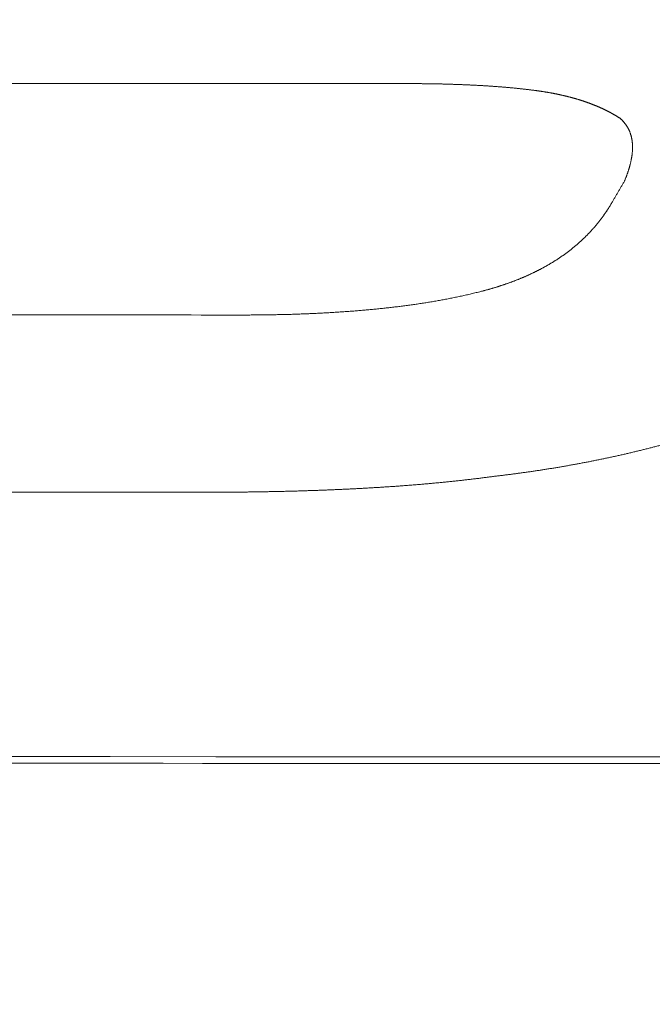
# Model space of a CAD drawing. Header units: millimetres. Extents: x 0 to 594, y 0 to 420.
# Tile 145 of 256: x 297.04 to 298.82, y 160.92 to 163.67. Entities that reach past the tile are written whole.
import ezdxf

# ---------------------------------------------------------------- set-up
doc = ezdxf.new("R2010")
doc.units = ezdxf.units.MM
doc.layers.add('1', color=7, linetype='Continuous', true_color=0xffffff)
doc.styles.add('Arial', font='txt')
doc.dimstyles.get("Standard").update_dxf_attribs({"dimtxt": 0.18, "dimasz": 0.18, "dimexe": 0.18, "dimexo": 0.0625, "dimgap": 0.09, "dimtad": 0, "dimtih": 1, "dimtoh": 1, "dimdec": 4, "dimzin": 0, "dimdsep": 46, "dimtxsty": 'Standard', "dimcen": 0.09, "dimadec": 0, "dimazin": 0, "dimtfac": 1, "dimtdec": 4, "dimtofl": 0, "dimtmove": 0, "dimatfit": 3, "dimfxl": 0, "dimtolj": 1, "dimtzin": 0, "dimarcsym": 0})

# ---------------------------------------------------------------- blocks, each defined once
blk = doc.blocks.new('_U0')
at = {"layer": '1', "color": 18, "lineweight": 18}
for p, q in [((94.8504, 161.6393), (94.8504, 103.5833)), ((318.5034, 149.327), (318.5034, 103.5833)), ((94.8504, 105.5833), (168.6802, 105.5833)), ((318.5034, 105.5833), (244.6736, 105.5833))]:
    blk.add_line(p, q, dxfattribs=at)
at = {"layer": '1', "color": 18}
for points in [[(94.8504, 105.5833), (98.3504, 106.5212), (98.3504, 104.6455)], [(318.5034, 105.5833), (315.0034, 104.6455), (315.0034, 106.5212)]]:
    blk.add_solid(points, dxfattribs=at)
at = {"layer": '1', "color": 18, "linetype": 'Continuous', "lineweight": 13, "char_height": 3.5, "attachment_point": 7, "line_spacing_factor": 1.047437, "style": 'Arial'}
for s, insert in [('\\fArial|b0|i0;\\W1.0000;DEFLATED TUBE LENGTH', (183.0321, 102.9547)), ('\\fArial|b0|i0;\\W1.0000;4.47', (170.3657, 102.9547))]:
    blk.add_mtext(s, dxfattribs=dict(at, insert=insert))
blk = doc.blocks.new('_U8')
at = {"layer": '1', "color": 18, "lineweight": 18}
for p, q in [((226.9039, 215.3984), (226.9039, 196.8912)), ((318.5034, 149.327), (318.5034, 200.8912)), ((226.9039, 198.8912), (243.5405, 198.8912)), ((318.5034, 198.8912), (301.8668, 198.8912))]:
    blk.add_line(p, q, dxfattribs=at)
at = {"layer": '1', "color": 18}
for points in [[(226.9039, 198.8912), (230.4039, 199.8291), (230.4039, 197.9534)], [(318.5034, 198.8912), (315.0034, 197.9534), (315.0034, 199.8291)]]:
    blk.add_solid(points, dxfattribs=at)
at = {"layer": '1', "color": 18, "linetype": 'Continuous', "lineweight": 13, "char_height": 3.5, "attachment_point": 7, "line_spacing_factor": 1.047437, "style": 'Arial'}
for s, insert in [('\\fArial|b0|i0;\\W1.0000;LCG (DRY WEIGHT)', (255.1731, 196.2555)), ('\\fArial|b0|i0;\\W1.0000;1.8', (245.226, 196.2555))]:
    blk.add_mtext(s, dxfattribs=dict(at, insert=insert))
blk = doc.blocks.new('_U12')
at = {"layer": '1', "color": 18, "lineweight": 18}
for p, q in [((226.9039, 215.3984), (336.0772, 215.3984)), ((334.0772, 215.3984), (334.0772, 177.5008)), ((334.0772, 127.4368), (334.0772, 165.3344)), ((257.5135, 127.4368), (336.0772, 127.4368))]:
    blk.add_line(p, q, dxfattribs=at)
at = {"layer": '1', "color": 18}
for points in [[(334.0772, 215.3984), (335.015, 211.8984), (333.1393, 211.8984)], [(334.0772, 127.4368), (333.1393, 130.9368), (335.015, 130.9368)]]:
    blk.add_solid(points, dxfattribs=at)
at = {"layer": '1', "color": 18, "linetype": 'Continuous', "lineweight": 13, "char_height": 3.5, "attachment_point": 7, "rotation": 90, "line_spacing_factor": 1.047437, "style": 'Arial'}
for s, insert in [('\\fArial|b0|i0;\\W1.0000;LIFTING STROPS* EYE', (344.118, 145.1241)), ('\\fArial|b0|i0;\\W1.0000;1.76', (337.056, 166.9919))]:
    blk.add_mtext(s, dxfattribs=dict(at, insert=insert))

msp = doc.modelspace()

# ---------------------------------------------------------------- linework, layer by layer
at = {"layer": '1', "color": 155, "linetype": 'Continuous', "lineweight": 13}
for points, knots in [([(298.1261, 163.4947), (298.0394, 163.4947), (297.866, 163.4947), (297.6059, 163.4948), (297.3459, 163.4949), (297.0858, 163.4949), (296.9124, 163.495), (296.8257, 163.495)], [0, 0, 0, 0, 0.2, 0.4, 0.6, 0.8, 1, 1, 1, 1]), ([(298.4904, 163.475), (298.489, 163.4752), (298.4862, 163.4756), (298.4819, 163.4762), (298.4777, 163.4767), (298.4734, 163.4772), (298.4692, 163.4777), (298.4649, 163.4783), (298.4607, 163.4788), (298.4564, 163.4792), (298.4521, 163.4797), (298.4479, 163.4802), (298.4436, 163.4806), (298.4394, 163.4811), (298.4351, 163.4815), (298.4308, 163.4819), (298.4265, 163.4824), (298.4223, 163.4828), (298.418, 163.4832), (298.4137, 163.4836), (298.4095, 163.4839), (298.4052, 163.4843), (298.4009, 163.4847), (298.3966, 163.485), (298.3923, 163.4854), (298.3881, 163.4857), (298.3838, 163.486), (298.3795, 163.4864), (298.3752, 163.4867), (298.3709, 163.487), (298.3666, 163.4873), (298.3624, 163.4876), (298.3581, 163.4878), (298.3538, 163.4881), (298.3495, 163.4884), (298.3452, 163.4887), (298.3409, 163.4889), (298.3366, 163.4892), (298.3323, 163.4894), (298.328, 163.4896), (298.3237, 163.4899), (298.3195, 163.4901), (298.3152, 163.4903), (298.3109, 163.4905), (298.3066, 163.4907), (298.3023, 163.4909), (298.298, 163.4911), (298.2937, 163.4913), (298.2894, 163.4915), (298.2851, 163.4916), (298.2808, 163.4918), (298.2765, 163.492), (298.2722, 163.4921), (298.2679, 163.4923), (298.2636, 163.4924), (298.2593, 163.4926), (298.255, 163.4927), (298.2507, 163.4929), (298.2464, 163.493), (298.2421, 163.4931), (298.2379, 163.4932), (298.2336, 163.4933), (298.2293, 163.4935), (298.225, 163.4936), (298.2207, 163.4937), (298.2164, 163.4937), (298.2121, 163.4938), (298.2078, 163.4939), (298.2035, 163.494), (298.1992, 163.4941), (298.1949, 163.4941), (298.1906, 163.4942), (298.1863, 163.4943), (298.182, 163.4943), (298.1777, 163.4944), (298.1734, 163.4944), (298.1691, 163.4945), (298.1648, 163.4945), (298.1605, 163.4945), (298.1562, 163.4946), (298.1519, 163.4946), (298.1476, 163.4946), (298.1433, 163.4946), (298.139, 163.4947), (298.1347, 163.4947), (298.1304, 163.4947), (298.1275, 163.4947), (298.1261, 163.4947)], [0, 0, 0, 0, 0.011765, 0.023529, 0.035293, 0.047056, 0.058819, 0.070582, 0.082345, 0.094107, 0.10587, 0.117632, 0.129395, 0.141157, 0.15292, 0.164682, 0.176445, 0.188208, 0.199971, 0.211735, 0.223498, 0.235262, 0.247026, 0.258791, 0.270556, 0.282321, 0.294086, 0.305851, 0.317617, 0.329383, 0.341149, 0.352916, 0.364683, 0.37645, 0.388217, 0.399984, 0.411751, 0.423518, 0.435286, 0.447053, 0.45882, 0.470588, 0.482355, 0.494122, 0.505888, 0.517655, 0.529421, 0.541187, 0.552953, 0.564719, 0.576484, 0.588249, 0.600015, 0.61178, 0.623545, 0.63531, 0.647074, 0.658839, 0.670604, 0.682368, 0.694133, 0.705897, 0.717661, 0.729426, 0.74119, 0.752954, 0.764719, 0.776483, 0.788247, 0.800011, 0.811775, 0.82354, 0.835304, 0.847068, 0.858832, 0.870596, 0.88236, 0.894124, 0.905888, 0.917652, 0.929416, 0.94118, 0.952944, 0.964708, 0.976472, 0.988236, 1, 1, 1, 1]), ([(298.7257, 163.3974), (298.7251, 163.3977), (298.724, 163.3985), (298.7222, 163.3996), (298.7205, 163.4006), (298.7188, 163.4017), (298.717, 163.4028), (298.7153, 163.4038), (298.7135, 163.4049), (298.7118, 163.4059), (298.71, 163.407), (298.7083, 163.408), (298.7065, 163.409), (298.7047, 163.41), (298.7029, 163.411), (298.7011, 163.412), (298.6993, 163.413), (298.6975, 163.4139), (298.6957, 163.4149), (298.6938, 163.4159), (298.692, 163.4168), (298.6902, 163.4178), (298.6883, 163.4187), (298.6865, 163.4196), (298.6846, 163.4205), (298.6828, 163.4214), (298.6809, 163.4223), (298.679, 163.4232), (298.6772, 163.4241), (298.6753, 163.425), (298.6734, 163.4258), (298.6715, 163.4267), (298.6696, 163.4275), (298.6677, 163.4284), (298.6658, 163.4292), (298.6639, 163.43), (298.662, 163.4309), (298.6601, 163.4317), (298.6581, 163.4325), (298.6562, 163.4333), (298.6543, 163.434), (298.6523, 163.4348), (298.6504, 163.4356), (298.6485, 163.4364), (298.6465, 163.4371), (298.6446, 163.4379), (298.6426, 163.4386), (298.6406, 163.4393), (298.6387, 163.4401), (298.6367, 163.4408), (298.6347, 163.4415), (298.6327, 163.4422), (298.6308, 163.4429), (298.6288, 163.4436), (298.6268, 163.4443), (298.6248, 163.4449), (298.6228, 163.4456), (298.6208, 163.4463), (298.6188, 163.4469), (298.6168, 163.4476), (298.6148, 163.4482), (298.6128, 163.4488), (298.6108, 163.4495), (298.6088, 163.4501), (298.6067, 163.4507), (298.6047, 163.4513), (298.6027, 163.4519), (298.6007, 163.4525), (298.5986, 163.4531), (298.5966, 163.4536), (298.5946, 163.4542), (298.5925, 163.4548), (298.5905, 163.4553), (298.5885, 163.4559), (298.5864, 163.4564), (298.5844, 163.457), (298.5823, 163.4575), (298.5803, 163.458), (298.5782, 163.4585), (298.5762, 163.459), (298.5741, 163.4595), (298.572, 163.46), (298.57, 163.4605), (298.5679, 163.461), (298.5659, 163.4615), (298.5638, 163.462), (298.5617, 163.4624), (298.5597, 163.4629), (298.5576, 163.4634), (298.5555, 163.4638), (298.5534, 163.4643), (298.5513, 163.4647), (298.5493, 163.4651), (298.5472, 163.4656), (298.5451, 163.466), (298.543, 163.4664), (298.5409, 163.4668), (298.5388, 163.4672), (298.5367, 163.4676), (298.5347, 163.468), (298.5326, 163.4684), (298.5305, 163.4688), (298.5284, 163.4691), (298.5263, 163.4695), (298.5242, 163.4699), (298.5221, 163.4702), (298.52, 163.4706), (298.5179, 163.4709), (298.5158, 163.4713), (298.5137, 163.4716), (298.5116, 163.472), (298.5094, 163.4723), (298.5073, 163.4726), (298.5052, 163.4729), (298.5031, 163.4732), (298.501, 163.4736), (298.4989, 163.4739), (298.4968, 163.4742), (298.4947, 163.4745), (298.4926, 163.4748), (298.4911, 163.4749), (298.4904, 163.475)], [0, 0, 0, 0, 0.008403, 0.016805, 0.025206, 0.033606, 0.042005, 0.050403, 0.0588, 0.067198, 0.075594, 0.083991, 0.092387, 0.100783, 0.109179, 0.117575, 0.125971, 0.134367, 0.142763, 0.15116, 0.159556, 0.167954, 0.176351, 0.184749, 0.193148, 0.201547, 0.209946, 0.218346, 0.226747, 0.235148, 0.24355, 0.251952, 0.260355, 0.268759, 0.277163, 0.285568, 0.293973, 0.302379, 0.310786, 0.319193, 0.3276, 0.336008, 0.344416, 0.352825, 0.361234, 0.369644, 0.378053, 0.386463, 0.394873, 0.403284, 0.411694, 0.420104, 0.428514, 0.436924, 0.445334, 0.453743, 0.462152, 0.470561, 0.478969, 0.487376, 0.495783, 0.504189, 0.512594, 0.520998, 0.529401, 0.537804, 0.546207, 0.554609, 0.56301, 0.571412, 0.579812, 0.588213, 0.596613, 0.605014, 0.613414, 0.621814, 0.630214, 0.638614, 0.647014, 0.655414, 0.663815, 0.672215, 0.680616, 0.689017, 0.697418, 0.705819, 0.71422, 0.722622, 0.731024, 0.739426, 0.747829, 0.756232, 0.764635, 0.773039, 0.781443, 0.789847, 0.798251, 0.806656, 0.815061, 0.823466, 0.831872, 0.840277, 0.848683, 0.857089, 0.865496, 0.873902, 0.882309, 0.890716, 0.899123, 0.90753, 0.915937, 0.924344, 0.932751, 0.941158, 0.949564, 0.957971, 0.966377, 0.974783, 0.983189, 0.991595, 1, 1, 1, 1]), ([(298.7379, 163.2209), (298.7382, 163.2217), (298.7388, 163.2232), (298.7398, 163.2256), (298.7407, 163.2279), (298.7416, 163.2302), (298.7424, 163.2324), (298.7433, 163.2347), (298.7441, 163.237), (298.745, 163.2393), (298.7458, 163.2416), (298.7466, 163.2439), (298.7474, 163.2462), (298.7481, 163.2485), (298.7489, 163.2508), (298.7496, 163.2531), (298.7503, 163.2554), (298.751, 163.2577), (298.7517, 163.26), (298.7523, 163.2624), (298.7529, 163.2647), (298.7536, 163.267), (298.7542, 163.2694), (298.7547, 163.2718), (298.7553, 163.2741), (298.7558, 163.2765), (298.7563, 163.2789), (298.7568, 163.2813), (298.7573, 163.2837), (298.7577, 163.2861), (298.7581, 163.2885), (298.7585, 163.2909), (298.7589, 163.2933), (298.7592, 163.2958), (298.7595, 163.2982), (298.7597, 163.3006), (298.76, 163.3031), (298.7601, 163.3055), (298.7603, 163.3079), (298.7604, 163.3104), (298.7605, 163.3128), (298.7605, 163.3153), (298.7605, 163.3177), (298.7605, 163.3201), (298.7604, 163.3226), (298.7602, 163.325), (298.7601, 163.3274), (298.7598, 163.3299), (298.7596, 163.3323), (298.7593, 163.3347), (298.7589, 163.3371), (298.7585, 163.3395), (298.758, 163.3419), (298.7575, 163.3442), (298.7569, 163.3466), (298.7563, 163.349), (298.7556, 163.3513), (298.7549, 163.3536), (298.7541, 163.3559), (298.7533, 163.3581), (298.7525, 163.3601), (298.7517, 163.362), (298.7509, 163.3638), (298.75, 163.3657), (298.7491, 163.3675), (298.7481, 163.3694), (298.7471, 163.3712), (298.7461, 163.373), (298.745, 163.3747), (298.7439, 163.3765), (298.7427, 163.3782), (298.7415, 163.38), (298.7403, 163.3817), (298.739, 163.3833), (298.7377, 163.385), (298.7363, 163.3866), (298.7349, 163.3882), (298.7335, 163.3898), (298.732, 163.3914), (298.7305, 163.3929), (298.7289, 163.3944), (298.7273, 163.3959), (298.7262, 163.3969), (298.7257, 163.3974)], [0, 0, 0, 0, 0.013081, 0.026111, 0.039093, 0.052033, 0.064934, 0.0778, 0.090637, 0.103448, 0.116238, 0.129012, 0.141773, 0.154527, 0.167278, 0.18003, 0.192789, 0.205559, 0.218344, 0.23115, 0.24398, 0.25684, 0.26973, 0.282647, 0.295589, 0.308553, 0.321538, 0.33454, 0.347559, 0.360592, 0.373637, 0.386693, 0.399758, 0.412831, 0.425911, 0.438997, 0.452087, 0.465182, 0.47828, 0.491381, 0.504486, 0.517592, 0.530697, 0.543799, 0.556894, 0.56998, 0.583055, 0.596118, 0.609165, 0.622197, 0.635211, 0.648208, 0.661185, 0.674144, 0.687084, 0.700006, 0.71291, 0.725798, 0.73867, 0.75153, 0.762331, 0.773125, 0.783913, 0.794696, 0.805474, 0.816248, 0.827019, 0.837789, 0.848557, 0.859326, 0.870097, 0.88087, 0.891647, 0.90243, 0.91322, 0.924018, 0.934827, 0.945648, 0.956483, 0.967333, 0.978202, 0.98909, 1, 1, 1, 1]), ([(298.7029, 163.1615), (298.7044, 163.1639), (298.7073, 163.1689), (298.7116, 163.1764), (298.716, 163.1838), (298.7204, 163.1912), (298.7247, 163.1987), (298.7291, 163.2061), (298.7335, 163.2135), (298.7364, 163.2185), (298.7379, 163.2209)], [0, 0, 0, 0, 0.125, 0.25, 0.375, 0.5, 0.625, 0.75, 0.875, 1, 1, 1, 1]), ([(298.3357, 162.9123), (298.3367, 162.9126), (298.3389, 162.9131), (298.342, 162.9139), (298.3452, 162.9148), (298.3483, 162.9156), (298.3514, 162.9164), (298.3546, 162.9173), (298.3577, 162.9182), (298.3609, 162.9191), (298.364, 162.92), (298.3671, 162.9209), (298.3702, 162.9218), (298.3733, 162.9227), (298.3765, 162.9237), (298.3796, 162.9246), (298.3827, 162.9256), (298.3858, 162.9266), (298.3889, 162.9276), (298.3919, 162.9286), (298.395, 162.9296), (298.3981, 162.9306), (298.4012, 162.9317), (298.4043, 162.9327), (298.4073, 162.9338), (298.4104, 162.9348), (298.4134, 162.9359), (298.4165, 162.937), (298.4195, 162.9381), (298.4225, 162.9393), (298.4256, 162.9404), (298.4286, 162.9415), (298.4316, 162.9427), (298.4346, 162.9439), (298.4376, 162.945), (298.4406, 162.9462), (298.4436, 162.9474), (298.4465, 162.9487), (298.4495, 162.9499), (298.4525, 162.9511), (298.4554, 162.9524), (298.4584, 162.9537), (298.4613, 162.955), (298.4643, 162.9562), (298.4672, 162.9576), (298.4701, 162.9589), (298.473, 162.9602), (298.4759, 162.9616), (298.4788, 162.9629), (298.4817, 162.9643), (298.4846, 162.9657), (298.4874, 162.9671), (298.4903, 162.9685), (298.4931, 162.9699), (298.496, 162.9714), (298.4988, 162.9728), (298.5016, 162.9743), (298.5044, 162.9757), (298.5072, 162.9772), (298.51, 162.9787), (298.5128, 162.9803), (298.5156, 162.9818), (298.5183, 162.9833), (298.5211, 162.9849), (298.5238, 162.9865), (298.5265, 162.9881), (298.5293, 162.9897), (298.532, 162.9913), (298.5347, 162.9929), (298.5373, 162.9945), (298.54, 162.9962), (298.5427, 162.9979), (298.5453, 162.9995), (298.548, 163.0012), (298.5506, 163.003), (298.5532, 163.0047), (298.5558, 163.0064), (298.5584, 163.0082), (298.561, 163.0099), (298.5636, 163.0117), (298.5661, 163.0135), (298.5687, 163.0153), (298.5712, 163.0171), (298.5737, 163.019), (298.5762, 163.0208), (298.5787, 163.0227), (298.5812, 163.0246), (298.5836, 163.0265), (298.5861, 163.0284), (298.5885, 163.0303), (298.5909, 163.0322), (298.5934, 163.0341), (298.5958, 163.0361), (298.5981, 163.0381), (298.6005, 163.04), (298.6029, 163.042), (298.6052, 163.044), (298.6075, 163.0461), (298.6098, 163.0481), (298.6121, 163.0501), (298.6144, 163.0522), (298.6167, 163.0543), (298.6189, 163.0564), (298.6212, 163.0585), (298.6234, 163.0606), (298.6256, 163.0627), (298.6278, 163.0648), (298.6299, 163.067), (298.6321, 163.0691), (298.6342, 163.0713), (298.6363, 163.0735), (298.6385, 163.0757), (298.6405, 163.0779), (298.6426, 163.0801), (298.6447, 163.0823), (298.6467, 163.0846), (298.6487, 163.0868), (298.6507, 163.0891), (298.6527, 163.0914), (298.6547, 163.0936), (298.6567, 163.0959), (298.6586, 163.0982), (298.6605, 163.1006), (298.6624, 163.1029), (298.6643, 163.1052), (298.6662, 163.1076), (298.668, 163.1099), (298.6699, 163.1123), (298.6717, 163.1147), (298.6735, 163.1171), (298.6753, 163.1195), (298.677, 163.1219), (298.6788, 163.1243), (298.6805, 163.1267), (298.6822, 163.1291), (298.6839, 163.1316), (298.6856, 163.134), (298.6873, 163.1365), (298.6889, 163.1389), (298.6906, 163.1414), (298.6922, 163.1439), (298.6938, 163.1464), (298.6953, 163.1489), (298.6969, 163.1514), (298.6984, 163.1539), (298.6999, 163.1564), (298.7014, 163.1589), (298.7024, 163.1606), (298.7029, 163.1615)], [0, 0, 0, 0, 0.006855, 0.013711, 0.020568, 0.027426, 0.034285, 0.041145, 0.048006, 0.054868, 0.06173, 0.068593, 0.075457, 0.08232, 0.089184, 0.096049, 0.102913, 0.109777, 0.116642, 0.123506, 0.13037, 0.137234, 0.144098, 0.150961, 0.157824, 0.164686, 0.171548, 0.17841, 0.18527, 0.19213, 0.19899, 0.205848, 0.212706, 0.219563, 0.22642, 0.233275, 0.240129, 0.246983, 0.253835, 0.260687, 0.267538, 0.274387, 0.281236, 0.288084, 0.29493, 0.301776, 0.308621, 0.315464, 0.322307, 0.329149, 0.33599, 0.34283, 0.349669, 0.356507, 0.363345, 0.370182, 0.377018, 0.383853, 0.390688, 0.397522, 0.404355, 0.411188, 0.418021, 0.424853, 0.431685, 0.438517, 0.445349, 0.452181, 0.459013, 0.465845, 0.472677, 0.479509, 0.486342, 0.493176, 0.50001, 0.506845, 0.513681, 0.520518, 0.527355, 0.534193, 0.541031, 0.547871, 0.55471, 0.561551, 0.568392, 0.575233, 0.582075, 0.588917, 0.59576, 0.602604, 0.609448, 0.616292, 0.623137, 0.629982, 0.636827, 0.643673, 0.65052, 0.657367, 0.664214, 0.671062, 0.67791, 0.684758, 0.691607, 0.698456, 0.705306, 0.712157, 0.719007, 0.725859, 0.732711, 0.739563, 0.746416, 0.75327, 0.760124, 0.766979, 0.773834, 0.78069, 0.787546, 0.794403, 0.80126, 0.808118, 0.814976, 0.821834, 0.828692, 0.835551, 0.842409, 0.849268, 0.856126, 0.862984, 0.869842, 0.8767, 0.883558, 0.890415, 0.897271, 0.904127, 0.910983, 0.917837, 0.924691, 0.931544, 0.938396, 0.945246, 0.952096, 0.958944, 0.965791, 0.972636, 0.97948, 0.986322, 0.993162, 1, 1, 1, 1]), ([(297.6672, 162.8463), (297.6695, 162.8463), (297.6742, 162.8463), (297.6812, 162.8463), (297.6882, 162.8463), (297.6953, 162.8464), (297.7023, 162.8464), (297.7093, 162.8465), (297.7164, 162.8465), (297.7234, 162.8466), (297.7304, 162.8467), (297.7374, 162.8468), (297.7445, 162.8469), (297.7515, 162.847), (297.7585, 162.8471), (297.7656, 162.8473), (297.7726, 162.8474), (297.7796, 162.8476), (297.7866, 162.8478), (297.7937, 162.8479), (297.8007, 162.8481), (297.8077, 162.8483), (297.8147, 162.8486), (297.8218, 162.8488), (297.8288, 162.849), (297.8358, 162.8493), (297.8428, 162.8496), (297.8498, 162.8499), (297.8569, 162.8502), (297.8639, 162.8505), (297.8709, 162.8508), (297.8779, 162.8511), (297.8849, 162.8515), (297.892, 162.8518), (297.899, 162.8522), (297.906, 162.8526), (297.913, 162.853), (297.92, 162.8534), (297.927, 162.8538), (297.9341, 162.8543), (297.9411, 162.8548), (297.9481, 162.8552), (297.9551, 162.8557), (297.9621, 162.8562), (297.9691, 162.8567), (297.9761, 162.8573), (297.9831, 162.8578), (297.9901, 162.8584), (297.9971, 162.859), (298.0041, 162.8596), (298.0111, 162.8602), (298.0181, 162.8608), (298.0251, 162.8614), (298.0321, 162.8621), (298.0391, 162.8628), (298.0461, 162.8635), (298.0531, 162.8642), (298.0601, 162.8649), (298.0671, 162.8656), (298.074, 162.8664), (298.081, 162.8672), (298.088, 162.868), (298.095, 162.8688), (298.1019, 162.8697), (298.1089, 162.8705), (298.1159, 162.8714), (298.1228, 162.8723), (298.1298, 162.8732), (298.1367, 162.8742), (298.1437, 162.8751), (298.1506, 162.8761), (298.1575, 162.8771), (298.1645, 162.8782), (298.1714, 162.8792), (298.1783, 162.8803), (298.1852, 162.8814), (298.1921, 162.8825), (298.1991, 162.8837), (298.206, 162.8849), (298.2128, 162.8861), (298.2197, 162.8873), (298.2266, 162.8885), (298.2335, 162.8898), (298.2404, 162.8911), (298.2472, 162.8924), (298.2541, 162.8938), (298.2609, 162.8952), (298.2677, 162.8966), (298.2746, 162.898), (298.2814, 162.8995), (298.2882, 162.901), (298.295, 162.9025), (298.3018, 162.9041), (298.3086, 162.9057), (298.3154, 162.9073), (298.3222, 162.9089), (298.3289, 162.9106), (298.3334, 162.9117), (298.3357, 162.9123)], [0, 0, 0, 0, 0.010414, 0.020829, 0.031243, 0.041658, 0.052073, 0.062488, 0.072903, 0.083318, 0.093733, 0.104148, 0.114563, 0.124978, 0.135393, 0.145808, 0.156224, 0.166639, 0.177054, 0.187469, 0.197884, 0.2083, 0.218715, 0.22913, 0.239546, 0.249961, 0.260376, 0.270792, 0.281207, 0.291623, 0.302039, 0.312454, 0.32287, 0.333286, 0.343703, 0.354119, 0.364536, 0.374953, 0.38537, 0.395787, 0.406205, 0.416623, 0.427042, 0.437461, 0.44788, 0.4583, 0.46872, 0.479141, 0.489563, 0.499985, 0.510408, 0.520831, 0.531255, 0.541679, 0.552104, 0.562528, 0.572953, 0.583377, 0.593802, 0.604226, 0.61465, 0.625073, 0.635496, 0.645919, 0.656341, 0.666763, 0.677184, 0.687604, 0.698024, 0.708443, 0.718861, 0.729278, 0.739695, 0.750111, 0.760526, 0.770941, 0.781355, 0.791768, 0.80218, 0.812592, 0.823004, 0.833414, 0.843825, 0.854235, 0.864645, 0.875055, 0.885464, 0.895874, 0.906284, 0.916694, 0.927104, 0.937515, 0.947927, 0.958339, 0.968752, 0.979167, 0.989583, 1, 1, 1, 1]), ([(294.9112, 162.8471), (295.2174, 162.847), (295.8299, 162.8468), (296.7485, 162.8466), (297.3609, 162.8464), (297.6672, 162.8463)], [0, 0, 0, 0, 0.333332, 0.666665, 1, 1, 1, 1]), ([(299.0115, 162.5335), (299.0097, 162.5329), (299.0063, 162.5317), (299.001, 162.53), (298.9958, 162.5283), (298.9905, 162.5265), (298.9853, 162.5248), (298.98, 162.5231), (298.9747, 162.5214), (298.9695, 162.5197), (298.9642, 162.518), (298.9589, 162.5164), (298.9536, 162.5147), (298.9484, 162.5131), (298.9431, 162.5114), (298.9378, 162.5098), (298.9325, 162.5082), (298.9272, 162.5066), (298.9219, 162.505), (298.9166, 162.5034), (298.9113, 162.5018), (298.906, 162.5003), (298.9006, 162.4987), (298.8953, 162.4972), (298.89, 162.4956), (298.8847, 162.4941), (298.8793, 162.4926), (298.874, 162.4911), (298.8687, 162.4896), (298.8633, 162.4881), (298.858, 162.4866), (298.8526, 162.4852), (298.8473, 162.4837), (298.8419, 162.4823), (298.8365, 162.4809), (298.8312, 162.4794), (298.8258, 162.478), (298.8204, 162.4766), (298.8151, 162.4752), (298.8097, 162.4739), (298.8043, 162.4725), (298.7989, 162.4711), (298.7935, 162.4698), (298.7881, 162.4684), (298.7827, 162.4671), (298.7773, 162.4658), (298.7719, 162.4645), (298.7665, 162.4632), (298.7611, 162.4619), (298.7557, 162.4606), (298.7503, 162.4593), (298.7449, 162.4581), (298.7395, 162.4568), (298.7341, 162.4556), (298.7286, 162.4544), (298.7232, 162.4531), (298.7178, 162.4519), (298.7123, 162.4507), (298.7069, 162.4495), (298.7015, 162.4483), (298.696, 162.4472), (298.6906, 162.446), (298.6851, 162.4448), (298.6797, 162.4437), (298.6742, 162.4426), (298.6688, 162.4414), (298.6633, 162.4403), (298.6579, 162.4392), (298.6524, 162.4381), (298.6469, 162.437), (298.6415, 162.4359), (298.636, 162.4349), (298.6305, 162.4338), (298.625, 162.4328), (298.6196, 162.4317), (298.6141, 162.4307), (298.6086, 162.4297), (298.6031, 162.4286), (298.5976, 162.4276), (298.5922, 162.4266), (298.5867, 162.4257), (298.5812, 162.4247), (298.5757, 162.4237), (298.5702, 162.4227), (298.5647, 162.4218), (298.5592, 162.4209), (298.5537, 162.4199), (298.5482, 162.419), (298.5427, 162.4181), (298.5372, 162.4172), (298.5317, 162.4163), (298.5262, 162.4154), (298.5206, 162.4145), (298.5151, 162.4136), (298.5096, 162.4128), (298.5041, 162.4119), (298.4986, 162.4111), (298.493, 162.4102), (298.4875, 162.4094), (298.482, 162.4086), (298.4765, 162.4078), (298.4709, 162.407), (298.4654, 162.4062), (298.4599, 162.4054), (298.4544, 162.4046), (298.4488, 162.4039), (298.4433, 162.4031), (298.4378, 162.4024), (298.4322, 162.4016), (298.4267, 162.4009), (298.4211, 162.4002), (298.4156, 162.3995), (298.4101, 162.3988), (298.4045, 162.3981), (298.399, 162.3974), (298.3934, 162.3967), (298.3879, 162.396), (298.3823, 162.3954), (298.3768, 162.3947), (298.3712, 162.394), (298.3675, 162.3936), (298.3657, 162.3934)], [0, 0, 0, 0, 0.008403, 0.016806, 0.025209, 0.033611, 0.042013, 0.050415, 0.058816, 0.067218, 0.075619, 0.08402, 0.092421, 0.100821, 0.109222, 0.117622, 0.126022, 0.134422, 0.142822, 0.151222, 0.159622, 0.168022, 0.176422, 0.184821, 0.193221, 0.201621, 0.21002, 0.21842, 0.22682, 0.235219, 0.243619, 0.252019, 0.260419, 0.268819, 0.277219, 0.285619, 0.294019, 0.302419, 0.310819, 0.31922, 0.32762, 0.336021, 0.344422, 0.352822, 0.361223, 0.369624, 0.378026, 0.386427, 0.394828, 0.40323, 0.411632, 0.420034, 0.428436, 0.436838, 0.445241, 0.453643, 0.462046, 0.470449, 0.478852, 0.487255, 0.495658, 0.504062, 0.512465, 0.520869, 0.529273, 0.537677, 0.546081, 0.554486, 0.56289, 0.571295, 0.5797, 0.588105, 0.59651, 0.604915, 0.613321, 0.621726, 0.630132, 0.638538, 0.646944, 0.65535, 0.663756, 0.672162, 0.680568, 0.688975, 0.697381, 0.705788, 0.714194, 0.722601, 0.731008, 0.739414, 0.747821, 0.756228, 0.764635, 0.773042, 0.781449, 0.789856, 0.798263, 0.80667, 0.815076, 0.823483, 0.83189, 0.840297, 0.848704, 0.85711, 0.865517, 0.873923, 0.882329, 0.890736, 0.899142, 0.907548, 0.915953, 0.924359, 0.932764, 0.94117, 0.949575, 0.95798, 0.966384, 0.974789, 0.983193, 0.991596, 1, 1, 1, 1]), ([(298.3657, 162.3934), (298.3637, 162.3931), (298.3597, 162.3926), (298.3537, 162.3918), (298.3476, 162.391), (298.3416, 162.3903), (298.3356, 162.3895), (298.3296, 162.3887), (298.3236, 162.388), (298.3176, 162.3873), (298.3116, 162.3866), (298.3055, 162.3858), (298.2995, 162.3851), (298.2935, 162.3844), (298.2875, 162.3838), (298.2815, 162.3831), (298.2754, 162.3824), (298.2694, 162.3818), (298.2634, 162.3811), (298.2574, 162.3805), (298.2513, 162.3798), (298.2453, 162.3792), (298.2393, 162.3786), (298.2332, 162.378), (298.2272, 162.3774), (298.2212, 162.3768), (298.2151, 162.3762), (298.2091, 162.3757), (298.203, 162.3751), (298.197, 162.3745), (298.191, 162.374), (298.1849, 162.3735), (298.1789, 162.3729), (298.1728, 162.3724), (298.1668, 162.3719), (298.1607, 162.3714), (298.1547, 162.3709), (298.1487, 162.3704), (298.1426, 162.3699), (298.1366, 162.3694), (298.1305, 162.369), (298.1245, 162.3685), (298.1184, 162.368), (298.1124, 162.3676), (298.1063, 162.3672), (298.1003, 162.3667), (298.0942, 162.3663), (298.0881, 162.3659), (298.0821, 162.3655), (298.076, 162.3651), (298.07, 162.3647), (298.0639, 162.3643), (298.0579, 162.3639), (298.0518, 162.3635), (298.0457, 162.3631), (298.0397, 162.3628), (298.0336, 162.3624), (298.0276, 162.362), (298.0215, 162.3617), (298.0154, 162.3613), (298.0094, 162.361), (298.0033, 162.3607), (297.9973, 162.3604), (297.9912, 162.36), (297.9851, 162.3597), (297.9791, 162.3594), (297.973, 162.3591), (297.9669, 162.3588), (297.9609, 162.3585), (297.9548, 162.3582), (297.9488, 162.358), (297.9427, 162.3577), (297.9366, 162.3574), (297.9306, 162.3571), (297.9245, 162.3569), (297.9184, 162.3566), (297.9124, 162.3564), (297.9063, 162.3561), (297.9002, 162.3559), (297.8942, 162.3557), (297.8881, 162.3554), (297.882, 162.3552), (297.876, 162.355), (297.8699, 162.3548), (297.8638, 162.3546), (297.8578, 162.3544), (297.8517, 162.3542), (297.8456, 162.354), (297.8396, 162.3538), (297.8335, 162.3536), (297.8274, 162.3534), (297.8214, 162.3532), (297.8153, 162.3531), (297.8092, 162.3529), (297.8032, 162.3527), (297.7971, 162.3526), (297.791, 162.3524), (297.785, 162.3523), (297.7789, 162.3521), (297.7728, 162.352), (297.7667, 162.3519), (297.7607, 162.3517), (297.7546, 162.3516), (297.7485, 162.3515), (297.7425, 162.3514), (297.7364, 162.3513), (297.7303, 162.3512), (297.7243, 162.351), (297.7182, 162.351), (297.7121, 162.3509), (297.706, 162.3508), (297.7, 162.3507), (297.6939, 162.3506), (297.6878, 162.3505), (297.6818, 162.3504), (297.6757, 162.3504), (297.6696, 162.3503), (297.6635, 162.3502), (297.6575, 162.3502), (297.6514, 162.3501), (297.6453, 162.3501), (297.6393, 162.35), (297.6332, 162.35), (297.6271, 162.35), (297.6211, 162.3499), (297.615, 162.3499), (297.6089, 162.3499), (297.6028, 162.3498), (297.5968, 162.3498), (297.5907, 162.3498), (297.5846, 162.3498), (297.5786, 162.3498), (297.5725, 162.3498), (297.5684, 162.3498), (297.5664, 162.3498)], [0, 0, 0, 0, 0.007576, 0.015152, 0.022727, 0.030302, 0.037878, 0.045453, 0.053028, 0.060603, 0.068177, 0.075752, 0.083327, 0.090901, 0.098476, 0.106051, 0.113625, 0.1212, 0.128774, 0.136349, 0.143923, 0.151498, 0.159073, 0.166647, 0.174222, 0.181797, 0.189372, 0.196947, 0.204522, 0.212097, 0.219672, 0.227248, 0.234823, 0.242398, 0.249974, 0.25755, 0.265125, 0.272701, 0.280277, 0.287853, 0.295429, 0.303005, 0.310582, 0.318158, 0.325734, 0.333311, 0.340887, 0.348464, 0.356041, 0.363618, 0.371194, 0.378771, 0.386348, 0.393925, 0.401502, 0.409079, 0.416656, 0.424234, 0.431811, 0.439388, 0.446965, 0.454542, 0.462119, 0.469696, 0.477273, 0.48485, 0.492427, 0.500004, 0.50758, 0.515157, 0.522733, 0.53031, 0.537886, 0.545463, 0.553039, 0.560615, 0.568191, 0.575767, 0.583343, 0.590919, 0.598495, 0.606071, 0.613647, 0.621223, 0.628799, 0.636375, 0.64395, 0.651526, 0.659102, 0.666677, 0.674253, 0.681829, 0.689404, 0.69698, 0.704555, 0.712131, 0.719707, 0.727282, 0.734858, 0.742433, 0.750009, 0.757584, 0.76516, 0.772735, 0.780311, 0.787886, 0.795462, 0.803038, 0.810613, 0.818189, 0.825764, 0.83334, 0.840915, 0.848491, 0.856066, 0.863642, 0.871217, 0.878793, 0.886368, 0.893944, 0.901519, 0.909095, 0.91667, 0.924246, 0.931821, 0.939397, 0.946972, 0.954548, 0.962123, 0.969698, 0.977274, 0.984849, 0.992425, 1, 1, 1, 1]), ([(297.5664, 162.3498), (297.4848, 162.3498), (297.3216, 162.3498), (297.0768, 162.3498), (296.832, 162.3499), (296.5871, 162.35), (296.3423, 162.35), (296.0975, 162.3501), (295.8527, 162.3502), (295.6079, 162.3502), (295.363, 162.3503), (295.1182, 162.3504), (294.8734, 162.3505), (294.7102, 162.3505), (294.6286, 162.3505)], [0, 0, 0, 0, 0.083334, 0.166667, 0.250001, 0.333335, 0.416669, 0.500003, 0.583336, 0.666669, 0.750001, 0.833334, 0.916667, 1, 1, 1, 1])]:
    msp.add_open_spline(points, degree=3, knots=knots, dxfattribs=at)
at = {"layer": '1', "color": 155, "linetype": 'Continuous', "lineweight": 18}
for points, knots in [([(314.1626, 146.3749), (310.3422, 146.3831), (306.5218, 146.3912), (298.8809, 146.4075), (291.24, 146.4238), (283.5992, 146.44), (275.9583, 146.4563), (272.1379, 146.4644), (266.4072, 146.4766), (264.497, 146.4807), (261.6317, 146.4869), (260.199, 146.4899), (258.7663, 146.493), (257.8112, 146.495), (257.3337, 146.496), (254.9459, 146.5011), (253.0357, 146.5053), (249.2153, 146.5152), (247.305, 146.5208), (243.4846, 146.5348), (241.5744, 146.5432), (237.754, 146.564), (235.8438, 146.5764), (232.0235, 146.6066), (230.1133, 146.6243), (227.7256, 146.6506), (227.2481, 146.656), (226.293, 146.6674), (225.8155, 146.6733), (224.3829, 146.6917), (223.4279, 146.7048), (221.5179, 146.7331), (220.5629, 146.7483), (218.6531, 146.7808), (216.7434, 146.8156), (214.8338, 146.8554), (212.9242, 146.8982), (211.9695, 146.9211), (209.1056, 146.9944), (207.1965, 147.0497), (204.3332, 147.1442), (203.3788, 147.1777), (201.4702, 147.2487), (200.516, 147.2863), (198.6076, 147.3661), (197.6536, 147.4082), (195.7455, 147.4973), (194.7916, 147.5443), (192.8839, 147.6435), (191.9301, 147.6958), (190.4996, 147.7783), (190.0228, 147.8065), (189.0692, 147.8644), (188.5924, 147.8941), (187.1623, 147.9854), (186.2091, 148.0492), (184.3034, 148.1832), (183.3508, 148.2535), (181.4462, 148.4008), (180.4942, 148.4779), (178.5908, 148.6394), (177.6395, 148.7238), (175.7374, 148.9006), (174.7867, 148.993), (172.8861, 149.1862), (171.9362, 149.2871), (170.7492, 149.419), (170.3932, 149.459), (170.0372, 149.4997), (169.7999, 149.5269), (169.6812, 149.5406), (169.0881, 149.6095), (168.6137, 149.6658), (167.6654, 149.7809), (167.1915, 149.8397), (166.244, 149.9598), (165.7704, 150.0211), (164.8237, 150.1464), (164.3506, 150.2104), (163.4048, 150.3412), (162.9322, 150.408), (162.2235, 150.5104), (161.9873, 150.5449), (161.5151, 150.6146), (161.2791, 150.6498), (160.8071, 150.7212), (160.5712, 150.7572), (160.0996, 150.8303), (159.8638, 150.8672), (159.1567, 150.9796), (158.6857, 151.0563), (157.7441, 151.2138), (157.2737, 151.2946), (156.3335, 151.4603), (155.8637, 151.5454), (154.9249, 151.7199), (154.4559, 151.8095), (153.5186, 151.9936), (153.0504, 152.0881), (152.1148, 152.2824), (151.5889, 152.3947), (151.0637, 152.5106), (150.947, 152.5364), (150.8886, 152.5494), (150.7136, 152.5884), (150.597, 152.6146), (150.2474, 152.6938), (150.0145, 152.7473), (149.3168, 152.91), (148.8526, 153.0214), (147.9265, 153.2508), (147.4646, 153.3688), (146.5431, 153.6119), (146.0836, 153.737), (145.1673, 153.995), (144.7104, 154.1279), (144.0274, 154.3337), (143.8001, 154.4034), (143.3463, 154.5451), (143.1197, 154.6171), (142.6675, 154.7635), (142.2161, 154.9123), (141.7664, 155.0662), (141.3177, 155.2228), (141.0938, 155.3024), (140.6469, 155.4646), (140.424, 155.5472), (139.9792, 155.7153), (139.7573, 155.8009), (139.3147, 155.9755), (139.094, 156.0644), (138.6537, 156.2458), (138.4342, 156.3382), (137.9964, 156.527), (137.7782, 156.6233), (137.3431, 156.82), (137.1263, 156.9204), (136.6943, 157.1259), (136.479, 157.2309), (136.0502, 157.4459), (135.8367, 157.5559), (135.5178, 157.725), (135.3852, 157.7964), (135.253, 157.8689), (135.2002, 157.898), (135.1738, 157.9126), (135.0946, 157.9565), (135.042, 157.9859), (134.7793, 158.134), (134.5711, 158.255), (134.2618, 158.4409), (134.1593, 158.5037), (133.9552, 158.6306), (133.8538, 158.6948), (133.652, 158.825), (133.5518, 158.8908), (133.3524, 159.0243), (133.2534, 159.0919), (133.0566, 159.2289), (132.9589, 159.2983), (132.7649, 159.4392), (132.6685, 159.5106), (132.4774, 159.6555), (132.3827, 159.729), (132.1947, 159.8784), (132.1016, 159.9542), (131.9171, 160.1083), (131.8257, 160.1866), (131.6449, 160.3459), (131.5555, 160.4269), (131.423, 160.5506), (131.3572, 160.6131), (131.2811, 160.6869), (131.2486, 160.7188), (131.227, 160.7401), (131.2163, 160.7508), (131.1194, 160.8472), (131.035, 160.9341), (130.8696, 161.1106), (130.7887, 161.2002), (130.6307, 161.3823), (130.5536, 161.4749), (130.4037, 161.6633), (130.3309, 161.7591), (130.2253, 161.9056), (130.1907, 161.9549), (130.1227, 162.0545), (130.0893, 162.1047), (130.024, 162.2063), (129.992, 162.2576), (129.9294, 162.3613), (129.8988, 162.4137), (129.8542, 162.4932), (129.8358, 162.5265), (129.8177, 162.5601), (129.8105, 162.5735), (129.8069, 162.5803), (129.7962, 162.6005), (129.7891, 162.614), (129.754, 162.6816), (129.7269, 162.736), (129.6966, 162.7996), (129.6925, 162.8084), (129.6884, 162.8171)], [0, 0, 0, 0, 0.061059, 0.061059, 0.122119, 0.183178, 0.183178, 0.244238, 0.244238, 0.274767, 0.274767, 0.290032, 0.297664, 0.297664, 0.305297, 0.305297, 0.335827, 0.335827, 0.366356, 0.366356, 0.396886, 0.396886, 0.427416, 0.427416, 0.457945, 0.457945, 0.465578, 0.465578, 0.47321, 0.47321, 0.488475, 0.488475, 0.50374, 0.50374, 0.519005, 0.53427, 0.53427, 0.549534, 0.549534, 0.580064, 0.580064, 0.595329, 0.595329, 0.610594, 0.610594, 0.625859, 0.625859, 0.641123, 0.641123, 0.656388, 0.656388, 0.664021, 0.664021, 0.671653, 0.671653, 0.686918, 0.686918, 0.702183, 0.702183, 0.717448, 0.717448, 0.732713, 0.732713, 0.747977, 0.747977, 0.763242, 0.763242, 0.767058, 0.768967, 0.768967, 0.770875, 0.770875, 0.778507, 0.778507, 0.78614, 0.78614, 0.793772, 0.793772, 0.801404, 0.801404, 0.809037, 0.809037, 0.812853, 0.812853, 0.816669, 0.816669, 0.820485, 0.820485, 0.824302, 0.824302, 0.831934, 0.831934, 0.839566, 0.839566, 0.847199, 0.847199, 0.854831, 0.854831, 0.862464, 0.862464, 0.870096, 0.87105, 0.87105, 0.872004, 0.872004, 0.873912, 0.873912, 0.877729, 0.877729, 0.885361, 0.885361, 0.892993, 0.892993, 0.900626, 0.900626, 0.908258, 0.908258, 0.912074, 0.912074, 0.915891, 0.915891, 0.919707, 0.923523, 0.923523, 0.927339, 0.927339, 0.931156, 0.931156, 0.934972, 0.934972, 0.938788, 0.938788, 0.942604, 0.942604, 0.94642, 0.94642, 0.950237, 0.950237, 0.954053, 0.954053, 0.957869, 0.957869, 0.959777, 0.960254, 0.960254, 0.960731, 0.960731, 0.961685, 0.961685, 0.965501, 0.965501, 0.96741, 0.96741, 0.969318, 0.969318, 0.971226, 0.971226, 0.973134, 0.973134, 0.975042, 0.975042, 0.97695, 0.97695, 0.978858, 0.978858, 0.980766, 0.980766, 0.982674, 0.982674, 0.984583, 0.984583, 0.985537, 0.986014, 0.986252, 0.986252, 0.986491, 0.986491, 0.988399, 0.988399, 0.990307, 0.990307, 0.992215, 0.992215, 0.994123, 0.994123, 0.995077, 0.995077, 0.996031, 0.996031, 0.996985, 0.996985, 0.997939, 0.997939, 0.998416, 0.998536, 0.998536, 0.998655, 0.998655, 0.998893, 0.998893, 0.999847, 0.999847, 1, 1, 1, 1]), ([(129.6884, 162.8171), (129.6925, 162.8084), (129.6966, 162.7996), (129.7269, 162.736), (129.754, 162.6816), (129.7891, 162.614), (129.7962, 162.6005), (129.8069, 162.5803), (129.8105, 162.5735), (129.8177, 162.5601), (129.8358, 162.5265), (129.8542, 162.4932), (129.8988, 162.4137), (129.9294, 162.3613), (129.992, 162.2576), (130.024, 162.2063), (130.0893, 162.1047), (130.1227, 162.0545), (130.1907, 161.9549), (130.2253, 161.9056), (130.3309, 161.7591), (130.4037, 161.6633), (130.5536, 161.4749), (130.6307, 161.3823), (130.7887, 161.2002), (130.8696, 161.1106), (131.035, 160.9341), (131.1194, 160.8472), (131.2163, 160.7508), (131.227, 160.7401), (131.2486, 160.7188), (131.2811, 160.6869), (131.3572, 160.6131), (131.423, 160.5506), (131.5555, 160.4269), (131.6449, 160.3459), (131.8257, 160.1866), (131.9171, 160.1083), (132.1016, 159.9542), (132.1947, 159.8784), (132.3827, 159.729), (132.4774, 159.6555), (132.6685, 159.5106), (132.7649, 159.4392), (132.9589, 159.2983), (133.0566, 159.2289), (133.2534, 159.0919), (133.3524, 159.0243), (133.5518, 158.8908), (133.652, 158.825), (133.8538, 158.6948), (133.9552, 158.6306), (134.1593, 158.5037), (134.2618, 158.4409), (134.5711, 158.255), (134.7793, 158.134), (135.042, 157.9859), (135.0946, 157.9565), (135.1738, 157.9126), (135.2002, 157.898), (135.253, 157.8689), (135.3852, 157.7964), (135.5178, 157.725), (135.8367, 157.5559), (136.0502, 157.4459), (136.479, 157.2309), (136.6943, 157.1259), (137.1263, 156.9204), (137.3431, 156.82), (137.7782, 156.6233), (137.9964, 156.527), (138.4342, 156.3382), (138.6537, 156.2458), (139.094, 156.0644), (139.3147, 155.9755), (139.7573, 155.8009), (139.9792, 155.7153), (140.424, 155.5472), (140.6469, 155.4646), (141.0938, 155.3024), (141.3177, 155.2228), (141.7664, 155.0662), (142.2161, 154.9123), (142.6675, 154.7635), (143.1197, 154.6171), (143.3463, 154.5451), (143.8001, 154.4034), (144.0274, 154.3337), (144.7104, 154.1279), (145.1673, 153.995), (146.0836, 153.737), (146.5431, 153.6119), (147.4646, 153.3688), (147.9265, 153.2508), (148.8526, 153.0214), (149.3168, 152.91), (150.0145, 152.7473), (150.2474, 152.6938), (150.597, 152.6146), (150.7136, 152.5884), (150.8886, 152.5494), (150.947, 152.5364), (151.0637, 152.5106), (151.5889, 152.3947), (152.1148, 152.2824), (153.0504, 152.0881), (153.5186, 151.9936), (154.4559, 151.8095), (154.9249, 151.7199), (155.8637, 151.5454), (156.3335, 151.4603), (157.2737, 151.2946), (157.7441, 151.2138), (158.6857, 151.0563), (159.1567, 150.9796), (159.8638, 150.8672), (160.0996, 150.8303), (160.5712, 150.7572), (160.8071, 150.7212), (161.2791, 150.6498), (161.5151, 150.6146), (161.9873, 150.5449), (162.2235, 150.5104), (162.9322, 150.408), (163.4048, 150.3412), (164.3506, 150.2104), (164.8237, 150.1464), (165.7704, 150.0211), (166.244, 149.9598), (167.1915, 149.8397), (167.6654, 149.7809), (168.6137, 149.6658), (169.0881, 149.6095), (169.6812, 149.5406), (169.7999, 149.5269), (170.0372, 149.4997), (170.3932, 149.459), (170.7492, 149.419), (171.9362, 149.2871), (172.8861, 149.1862), (174.7867, 148.993), (175.7374, 148.9006), (177.6395, 148.7238), (178.5908, 148.6394), (180.4942, 148.4779), (181.4462, 148.4008), (183.3508, 148.2535), (184.3034, 148.1832), (186.2091, 148.0492), (187.1623, 147.9854), (188.5924, 147.8941), (189.0692, 147.8644), (190.0228, 147.8065), (190.4996, 147.7783), (191.9301, 147.6958), (192.8839, 147.6435), (194.7916, 147.5443), (195.7455, 147.4973), (197.6536, 147.4082), (198.6076, 147.3661), (200.516, 147.2863), (201.4702, 147.2487), (203.3788, 147.1777), (204.3332, 147.1442), (207.1965, 147.0497), (209.1056, 146.9944), (211.9695, 146.9211), (212.9242, 146.8982), (214.8338, 146.8554), (216.7434, 146.8156), (218.6531, 146.7808), (220.5629, 146.7483), (221.5179, 146.7331), (223.4279, 146.7048), (224.3829, 146.6917), (225.8155, 146.6733), (226.293, 146.6674), (227.2481, 146.656), (227.7256, 146.6506), (230.1133, 146.6243), (232.0235, 146.6066), (235.8438, 146.5764), (237.754, 146.564), (241.5744, 146.5432), (243.4846, 146.5348), (247.305, 146.5208), (249.2153, 146.5152), (253.0357, 146.5053), (254.9459, 146.5011), (257.3337, 146.496), (257.8112, 146.495), (258.7663, 146.493), (260.199, 146.4899), (261.6317, 146.4869), (264.497, 146.4807), (266.4072, 146.4766), (272.1379, 146.4644), (275.9583, 146.4563), (283.5992, 146.44), (291.24, 146.4238), (298.8809, 146.4075), (306.5218, 146.3912), (310.3422, 146.3831), (314.1626, 146.3749)], [0, 0, 0, 0, 0.000153, 0.000153, 0.001107, 0.001107, 0.001345, 0.001345, 0.001464, 0.001464, 0.001584, 0.002061, 0.002061, 0.003015, 0.003015, 0.003969, 0.003969, 0.004923, 0.004923, 0.005877, 0.005877, 0.007785, 0.007785, 0.009693, 0.009693, 0.011601, 0.011601, 0.013509, 0.013509, 0.013748, 0.013748, 0.013986, 0.014463, 0.015417, 0.015417, 0.017326, 0.017326, 0.019234, 0.019234, 0.021142, 0.021142, 0.02305, 0.02305, 0.024958, 0.024958, 0.026866, 0.026866, 0.028774, 0.028774, 0.030682, 0.030682, 0.03259, 0.03259, 0.034499, 0.034499, 0.038315, 0.038315, 0.039269, 0.039269, 0.039746, 0.039746, 0.040223, 0.042131, 0.042131, 0.045947, 0.045947, 0.049763, 0.049763, 0.05358, 0.05358, 0.057396, 0.057396, 0.061212, 0.061212, 0.065028, 0.065028, 0.068844, 0.068844, 0.072661, 0.072661, 0.076477, 0.076477, 0.080293, 0.084109, 0.084109, 0.087926, 0.087926, 0.091742, 0.091742, 0.099374, 0.099374, 0.107007, 0.107007, 0.114639, 0.114639, 0.122271, 0.122271, 0.126088, 0.126088, 0.127996, 0.127996, 0.12895, 0.12895, 0.129904, 0.137536, 0.137536, 0.145169, 0.145169, 0.152801, 0.152801, 0.160434, 0.160434, 0.168066, 0.168066, 0.175698, 0.175698, 0.179515, 0.179515, 0.183331, 0.183331, 0.187147, 0.187147, 0.190963, 0.190963, 0.198596, 0.198596, 0.206228, 0.206228, 0.21386, 0.21386, 0.221493, 0.221493, 0.229125, 0.229125, 0.231033, 0.231033, 0.232942, 0.236758, 0.236758, 0.252023, 0.252023, 0.267287, 0.267287, 0.282552, 0.282552, 0.297817, 0.297817, 0.313082, 0.313082, 0.328347, 0.328347, 0.335979, 0.335979, 0.343612, 0.343612, 0.358877, 0.358877, 0.374141, 0.374141, 0.389406, 0.389406, 0.404671, 0.404671, 0.419936, 0.419936, 0.450466, 0.450466, 0.46573, 0.46573, 0.480995, 0.49626, 0.49626, 0.511525, 0.511525, 0.52679, 0.52679, 0.534422, 0.534422, 0.542055, 0.542055, 0.572584, 0.572584, 0.603114, 0.603114, 0.633644, 0.633644, 0.664173, 0.664173, 0.694703, 0.694703, 0.702336, 0.702336, 0.709968, 0.725233, 0.725233, 0.755762, 0.755762, 0.816822, 0.816822, 0.877881, 0.938941, 0.938941, 1, 1, 1, 1]), ([(299.6622, 161.589), (294.9328, 161.5917), (287.0505, 161.5962), (276.8036, 161.602), (268.9213, 161.6065), (264.1919, 161.6093), (261.8273, 161.6106)], [0, 0, 0, 0, 0.375, 0.625, 0.8125, 1, 1, 1, 1])]:
    msp.add_open_spline(points, degree=3, knots=knots, dxfattribs=at)
msp.add_open_spline([(299.6622, 161.6077), (287.0505, 161.6147), (274.4389, 161.6218), (261.8273, 161.6291)], degree=3, dxfattribs=at)

# ---------------------------------------------------------------- dimensions: what is measured, and where the dimension line sits
at = {"layer": '1', "color": 18, "linetype": 'Continuous', "lineweight": 13}
for base, p1, p2, text, override, picture, middle in [((226.9039, 198.8912), (318.5034, 149.327), (226.9039, 215.3984), ' <> \\fArial|b0|i0;\\C18;{\\H1.00x;\\fArial|b0|i0;LCG (DRY WEIGHT)\\fArial|b0|i0;}\\C18;', {"dimtxt": 3.5, "dimasz": 3.5, "dimexe": 2, "dimexo": 0, "dimgap": 1.5, "dimtih": 1, "dimtoh": 1, "dimdec": 1, "dimlfac": 0.02, "dimdsep": 46, "dimlunit": 2, "dimtxsty": 'Arial', "dimsah": 1, "dimse1": 0, "dimse2": 0, "dimsd1": 0, "dimsd2": 0, "dimclrd": 18, "dimclre": 18, "dimclrt": 18, "dimtol": 0, "dimtm": -0.1, "dimtfac": 1, "dimtdec": 2, "dimtofl": 1, "dimtmove": 0, "dimlwd": 18, "dimlwe": 18}, '_U8', (272.7037, 198.8912)), ((318.5034, 105.5833), (94.8504, 161.6393), (318.5034, 149.327), ' <> \\fArial|b0|i0;\\C18;{\\H1.00x;\\fArial|b0|i0;DEFLATED TUBE LENGTH\\fArial|b0|i0;}\\C18;', {"dimtxt": 3.5, "dimasz": 3.5, "dimexe": 2, "dimexo": 0, "dimgap": 1.5, "dimtih": 1, "dimtoh": 1, "dimdec": 2, "dimlfac": 0.02, "dimdsep": 46, "dimlunit": 2, "dimtxsty": 'Arial', "dimsah": 1, "dimse1": 0, "dimse2": 0, "dimsd1": 0, "dimsd2": 0, "dimclrd": 18, "dimclre": 18, "dimclrt": 18, "dimtol": 0, "dimtm": -0.1, "dimtfac": 1, "dimtdec": 2, "dimtofl": 1, "dimtmove": 0, "dimlwd": 18, "dimlwe": 18}, '_U0', (206.6769, 105.5833))]:
    dim = msp.add_linear_dim(base=base, p1=p1, p2=p2, text=text, dimstyle='Standard', override=override, dxfattribs=at)
    dim.commit()
    dim.dimension.update_dxf_attribs({"geometry": picture, "text_midpoint": middle, "dimtype": 160})
dim = msp.add_linear_dim(base=(334.0772, 215.3984), p1=(257.5135, 127.4368), p2=(226.9039, 215.3984), angle=90, text=' <> \\P\\fArial|b0|i0;\\C18;{\\H1.00x;\\fArial|b0|i0;LIFTING STROPS* EYE\\fArial|b0|i0;}\\C18;', dimstyle='Standard', override={"dimtxt": 3.5, "dimasz": 3.5, "dimexe": 2, "dimexo": 0, "dimgap": 1.5, "dimtih": 0, "dimtoh": 0, "dimdec": 2, "dimlfac": 0.02, "dimdsep": 46, "dimlunit": 2, "dimtxsty": 'Arial', "dimsah": 1, "dimse1": 0, "dimse2": 0, "dimsd1": 0, "dimsd2": 0, "dimclrd": 18, "dimclre": 18, "dimclrt": 18, "dimtol": 0, "dimtm": -0.1, "dimtfac": 1, "dimtdec": 2, "dimtofl": 1, "dimtmove": 0, "dimlwd": 18, "dimlwe": 18}, dxfattribs=at)
dim.commit()
dim.dimension.update_dxf_attribs({"geometry": '_U12', "text_midpoint": (334.0772, 171.4176), "dimtype": 160})

doc.saveas('drawing.dxf')
